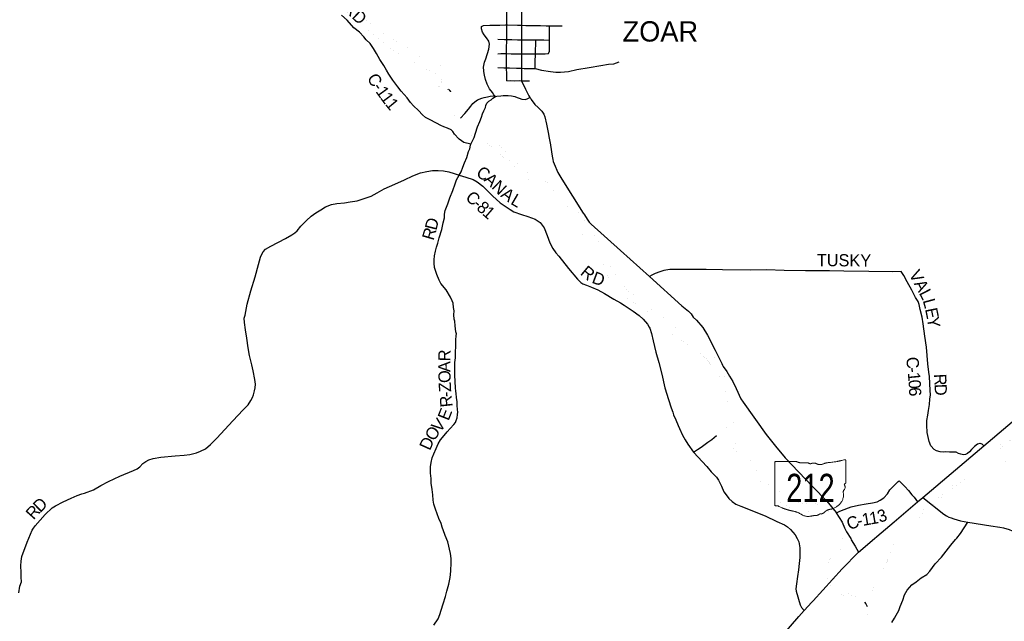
# Model space of a CAD drawing. Header units: feet. Extents: x 2045852 to 2423567, y 671180 to 1091522.
# Tile 88 of 101: x 2255387 to 2279611, y 939743 to 954545. Entities that reach past the tile are written whole.
import ezdxf
from ezdxf.enums import TextEntityAlignment as Align

# ---------------------------------------------------------------- set-up
doc = ezdxf.new("R2010")
doc.units = ezdxf.units.FT
doc.header["$MEASUREMENT"] = 0
doc.linetypes.add('stream', pattern=[1.4, 0.7, -0.1, 0.1, -0.1, 0.1, -0.1, 0.1, -0.1])
for name, color, linetype in [('GM_X_City_Street', 7, 'Continuous'), ('GM_X_Corporation_Text', 7, 'Continuous'), ('GM_X_County_Road', 3, 'Continuous'), ('GM_X_County_Road_Text', 3, 'Continuous'), ('GM_X_Major_River', 5, 'stream'), ('GM_X_Major_River (Construction)', 140, 'Continuous'), ('GM_X_State_Location', 7, 'Continuous'), ('GM_X_State_Route', 1, 'Continuous'), ('GM_X_State_Shield', 7, 'Continuous')]:
    doc.layers.add(name, color=color, linetype=linetype)
doc.styles.add('Style-font30', font='font30.shx')

# ---------------------------------------------------------------- blocks, each defined once
blk = doc.blocks.new('M1-H5_3')
at = {"layer": 'GM_X_State_Shield', "color": 7, "linetype": 'Continuous', "lineweight": 13}
blk.add_rational_spline([(889, 90), (889, 366), (889, 642), (889, 642), (889, 643), (893, 663), (868, 660), (668, 605), (457, 588), (381, 580), (315, 549), (240, 521), (173, 560), (112, 595), (47, 566), (7, 549), (-22, 577), (-110, 589), (-199, 583), (-269, 581), (-324, 616), (-324, 616), (-324, 616), (-579, 616), (-834, 616), (-834, 616), (-834, 616), (-854, 614), (-851, 598), (-851, 598), (-851, 598), (-851, 70), (-851, -459), (-851, -459), (-851, -459), (-853, -474), (-835, -477), (-817, -477), (-799, -475), (-764, -473), (-747, -497), (-576, -575), (-384, -610), (-281, -631), (-203, -689), (-95, -759), (39, -728), (85, -714), (134, -717), (195, -718), (237, -683), (257, -669), (280, -677), (334, -668), (367, -632), (435, -561), (548, -554), (886, -443), (829, -154), (821, -106), (863, -70), (888, -16), (859, 37), (840, 63), (876, 72), (892, 76), (889, 90), (889, 90), (889, 90), (889, 90), (889, 90)], [1, 1, 1, 1, 1, 0.602679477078, 1, 0.993510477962, 1, 0.97918266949, 1, 0.861753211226, 1, 0.844914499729, 1, 0.780919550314, 1, 0.992003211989, 1, 0.94119849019, 1, 1, 1, 1, 1, 1, 1, 0.707106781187, 1, 1, 1, 1, 1, 1, 1, 0.729277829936, 1, 0.993307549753, 1, 0.85024490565, 1, 0.989290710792, 1, 0.968903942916, 1, 0.884615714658, 1, 0.975313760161, 1, 0.917850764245, 1, 0.834383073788, 1, 0.938481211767, 1, 0.912928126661, 1, 0.784359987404, 1, 0.905853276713, 1, 0.928432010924, 1, 0.626651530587, 1, 0.776429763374, 1, 1, 1, 1, 1], degree=2, knots=[0, 0, 0, 0.028571, 0.028571, 0.057143, 0.057143, 0.085714, 0.085714, 0.114286, 0.114286, 0.142857, 0.142857, 0.171429, 0.171429, 0.2, 0.2, 0.228571, 0.228571, 0.257143, 0.257143, 0.285714, 0.285714, 0.314286, 0.314286, 0.342857, 0.342857, 0.371429, 0.371429, 0.4, 0.4, 0.428571, 0.428571, 0.457143, 0.457143, 0.485714, 0.485714, 0.514286, 0.514286, 0.542857, 0.542857, 0.571429, 0.571429, 0.6, 0.6, 0.628571, 0.628571, 0.657143, 0.657143, 0.685714, 0.685714, 0.714286, 0.714286, 0.742857, 0.742857, 0.771429, 0.771429, 0.8, 0.8, 0.828571, 0.828571, 0.857143, 0.857143, 0.885714, 0.885714, 0.914286, 0.914286, 0.942857, 0.942857, 0.971429, 0.971429, 1, 1, 1], dxfattribs=at)
at = {"layer": 'GM_X_State_Shield', "color": 7, "linetype": 'Continuous', "lineweight": 13, "style": 'Style-font30', "width": 0.767998}
blk.add_attdef('M1-H5_3_14436', text='', height=696, dxfattribs=at).set_placement((21, -384), align=Align.CENTER)

msp = doc.modelspace()

# ---------------------------------------------------------------- linework, layer by layer
at = {"layer": 'GM_X_City_Street', "flags": 128}
for points in [[(2267374, 954452), (2267374, 954453), (2267374, 954547), (2267375, 954754), (2267375, 954870), (2267376, 955080)], [(2267373, 953038), (2267368, 953195), (2267367, 953362), (2267366, 953495), (2267365, 953711), (2267365, 953824), (2267370, 954060), (2267373, 954193), (2267374, 954416), (2267374, 954452)], [(2266749, 954358), (2266748, 954379), (2266796, 954400), (2266954, 954409)], [(2266823, 953181), (2266822, 953185), (2266818, 953202), (2266801, 953378), (2266822, 953497), (2266856, 953580), (2266931, 953817), (2266945, 953944), (2266926, 954019), (2266873, 954095), (2266813, 954172), (2266776, 954242), (2266749, 954317), (2266749, 954357), (2266749, 954358)], [(2266954, 954409), (2267054, 954410), (2267202, 954412), (2267339, 954416), (2267374, 954416), (2267391, 954416), (2267630, 954413), (2267686, 954411)], [(2267686, 954411), (2267687, 954411), (2267732, 954409), (2267836, 954406), (2268049, 954403), (2268052, 954403)], [(2268052, 954403), (2268055, 954403), (2268197, 954405), (2268337, 954398), (2268421, 954398), (2268483, 954398), (2268655, 954398), (2268731, 954398)], [(2268422, 954055), (2268422, 954214), (2268421, 954398)], [(2267152, 954066), (2267311, 954061), (2267363, 954060)], [(2267363, 954060), (2267364, 954060), (2267370, 954060), (2267492, 954058), (2267632, 954052), (2267731, 954053), (2267804, 954053), (2267970, 954051), (2268082, 954049), (2268158, 954048), (2268284, 954046), (2268422, 954044)], [(2268072, 953342), (2268070, 953504), (2268077, 953708), (2268080, 953786), (2268083, 953955), (2268082, 954049)], [(2268395, 953717), (2268418, 953770), (2268418, 953924), (2268422, 954044), (2268422, 954054), (2268422, 954055)], [(2267152, 953704), (2267225, 953711), (2267303, 953713), (2267365, 953711), (2267479, 953707), (2267730, 953708), (2267799, 953708), (2268007, 953709), (2268077, 953708), (2268181, 953706), (2268313, 953706), (2268395, 953717)], [(2268036, 953344), (2268065, 953343), (2268072, 953342), (2268225, 953306), (2268446, 953269), (2268580, 953253), (2268696, 953251), (2268888, 953274), (2269095, 953317), (2269395, 953368), (2269688, 953414), (2269876, 953449), (2270002, 953463), (2270135, 953506)], [(2267152, 953368), (2267298, 953364), (2267367, 953362), (2267440, 953360), (2267612, 953351), (2267670, 953350), (2267672, 953350)], [(2267672, 953350), (2267729, 953349), (2267802, 953347), (2267969, 953344), (2268034, 953344), (2268036, 953344)], [(2267096, 952655), (2267054, 952698), (2267023, 952750), (2266943, 952845), (2266886, 952957), (2266850, 953070), (2266823, 953181)], [(2267373, 953038), (2267457, 953046), (2267559, 953043), (2267675, 953045), (2267728, 953044)], [(2267728, 953044), (2267729, 953044), (2267931, 953043)], [(2266882, 952488), (2266931, 952538), (2266987, 952575), (2267029, 952614), (2267096, 952655), (2267126, 952665), (2267222, 952674), (2267284, 952681), (2267406, 952680), (2267488, 952671), (2267567, 952652), (2267627, 952634), (2267679, 952615), (2267741, 952592), (2267821, 952585), (2267869, 952601), (2267939, 952634)], [(2266898, 952644), (2266964, 952662), (2267034, 952670), (2267096, 952655)]]:
    msp.add_lwpolyline(points, dxfattribs=at)
at = {"layer": 'GM_X_County_Road', "flags": 128}
for points in [[(2266203, 951604), (2266202, 951604), (2266193, 951611), (2266082, 951728), (2266045, 951793), (2266005, 951837), (2265914, 951876), (2265818, 951913), (2265745, 951938), (2265638, 951999), (2265473, 952092), (2265373, 952142), (2265296, 952202), (2265199, 952311), (2265079, 952424), (2265000, 952505), (2264919, 952622), (2264769, 952785), (2264690, 952895), (2264570, 953054), (2264466, 953205), (2264413, 953302), (2264343, 953422), (2264250, 953565), (2264164, 953710), (2264092, 953840), (2264009, 953961), (2263908, 954052), (2263851, 954122), (2263750, 954239), (2263604, 954346), (2263446, 954530), (2263300, 954659)], [(2266232, 952122), (2266341, 952233), (2266426, 952341), (2266485, 952417), (2266538, 952486), (2266582, 952525), (2266653, 952572), (2266759, 952615), (2266811, 952629), (2266898, 952644)], [(2266479, 951459), (2266483, 951479), (2266571, 951649), (2266604, 951753), (2266654, 951906), (2266711, 952041), (2266750, 952146), (2266777, 952226), (2266802, 952299), (2266847, 952387), (2266852, 952434), (2266882, 952488)], [(2266483, 951479), (2266312, 951524), (2266203, 951604)], [(2265783, 942061), (2265753, 942149), (2265700, 942275), (2265619, 942504), (2265572, 942626), (2265561, 942726), (2265551, 942858), (2265536, 942984), (2265514, 943141), (2265507, 943255), (2265492, 943385), (2265494, 943501), (2265494, 943541), (2265513, 943654), (2265535, 943768), (2265576, 943867), (2265631, 943992), (2265684, 944111), (2265737, 944209), (2265828, 944317), (2265901, 944404), (2265980, 944489), (2266067, 944588), (2266112, 944637), (2266126, 944687), (2266153, 944753), (2266162, 944828), (2266168, 944890), (2266161, 944952), (2266152, 945050), (2266149, 945146), (2266136, 945252), (2266125, 945346), (2266114, 945406), (2266111, 945490), (2266096, 945799), (2266095, 945915), (2266089, 946108), (2266105, 946224), (2266110, 946374), (2266114, 946501), (2266117, 946661), (2266125, 946775), (2266131, 946818), (2266116, 946865), (2266099, 947014), (2266092, 947128), (2266075, 947176), (2266070, 947282), (2266073, 947380), (2266062, 947466), (2266049, 947568), (2266030, 947626), (2265985, 947718), (2265877, 947901), (2265747, 948058), (2265705, 948138), (2265647, 948275), (2265593, 948447), (2265584, 948553), (2265581, 948633), (2265588, 948734), (2265617, 948846), (2265640, 948947), (2265673, 949043), (2265707, 949176), (2265769, 949379), (2265805, 949544), (2265834, 949670), (2265841, 949759), (2265854, 949849), (2265918, 950014), (2265969, 950161), (2266043, 950346), (2266101, 950505), (2266134, 950608), (2266199, 950719), (2266246, 950803), (2266291, 950918), (2266334, 951023), (2266384, 951156), (2266431, 951300), (2266460, 951371), (2266479, 951459)], [(2256983, 942899), (2257201, 942977), (2257380, 943081), (2257575, 943185), (2257847, 943315), (2258184, 943451), (2258279, 943496), (2258343, 943545), (2258414, 943624), (2258486, 943674), (2258563, 943719), (2258671, 943751), (2258859, 943783), (2259214, 943813), (2259432, 943835), (2259576, 943845), (2259740, 943891), (2259839, 943930), (2259961, 943987), (2260084, 944095), (2260240, 944251), (2260630, 944672), (2260881, 944950), (2261004, 945071), (2261074, 945172), (2261118, 945251), (2261141, 945319), (2261164, 945412), (2261177, 945488), (2261186, 945578), (2261171, 945690), (2261127, 945904), (2261095, 946056), (2261040, 946286), (2261010, 946474), (2260974, 946707), (2260942, 946913), (2260920, 947099), (2260912, 947203), (2260930, 947275), (2260987, 947545), (2261073, 947878), (2261178, 948216), (2261258, 948524), (2261312, 948701), (2261348, 948777), (2261375, 948830), (2261438, 948900), (2261562, 948972), (2261924, 949158), (2262083, 949254), (2262154, 949299), (2262210, 949354), (2262303, 949465), (2262443, 949607), (2262556, 949715), (2262671, 949792), (2262793, 949865), (2262912, 949943), (2263057, 950001), (2263189, 950020), (2263375, 950040), (2263521, 950064), (2263693, 950092), (2263786, 950119), (2264031, 950206), (2264179, 950286), (2264356, 950380), (2264615, 950501), (2264850, 950606), (2265063, 950706), (2265248, 950778), (2265404, 950814), (2265541, 950838), (2265683, 950831), (2265812, 950827), (2265944, 950798), (2266072, 950759), (2266199, 950719)], [(2266199, 950719), (2266364, 950670), (2266540, 950614), (2266645, 950557), (2266782, 950449), (2267017, 950215), (2267205, 950042), (2267457, 949877), (2267545, 949820), (2267736, 949754), (2267887, 949699), (2268067, 949637), (2268194, 949558), (2268292, 949421), (2268360, 949233), (2268426, 949058), (2268503, 948914), (2268577, 948805), (2268647, 948729), (2268885, 948425), (2269108, 948163), (2269189, 948080), (2269239, 948043), (2269335, 948012), (2269456, 947967), (2269607, 947900), (2269778, 947808), (2270007, 947670), (2270168, 947577), (2270261, 947523), (2270481, 947377), (2270630, 947264), (2270725, 947175), (2270830, 947050), (2270875, 946980), (2270889, 946957), (2270927, 946823), (2270973, 946641), (2271040, 946363), (2271113, 946113), (2271184, 945823), (2271261, 945491), (2271347, 945198), (2271415, 944994), (2271452, 944888), (2271475, 944822), (2271526, 944703), (2271587, 944563), (2271622, 944489), (2271694, 944326), (2271761, 944206), (2271821, 944101), (2271965, 943906), (2272289, 943553), (2272402, 943420), (2272530, 943287), (2272576, 943217), (2272650, 943066), (2272713, 942932), (2272766, 942856), (2272835, 942765), (2272916, 942688), (2273005, 942627), (2273131, 942578), (2273358, 942486), (2273537, 942410), (2273728, 942336), (2274014, 942203), (2274203, 942113), (2274280, 942066), (2274351, 942004), (2274411, 941938), (2274465, 941867), (2274516, 941781), (2274553, 941698), (2274581, 941552), (2274583, 941355), (2274578, 941310)], [(2279105, 944059), (2279063, 944105), (2279018, 944117), (2279011, 944119), (2278951, 944100), (2278874, 944041), (2278803, 943968), (2278753, 943917), (2278702, 943873), (2278660, 943846), (2278608, 943839), (2278542, 943857), (2278483, 943876), (2278423, 943902), (2278365, 943907), (2278259, 943908), (2278163, 943909), (2278103, 943908), (2278033, 943913), (2277939, 943940), (2277884, 943974), (2277807, 944057), (2277762, 944165), (2277727, 944315), (2277714, 944389), (2277704, 944565), (2277707, 944685), (2277731, 944816), (2277748, 944930), (2277774, 945079), (2277781, 945207), (2277794, 945316), (2277787, 945426), (2277779, 945594), (2277771, 945770), (2277758, 945876), (2277732, 946077), (2277693, 946489), (2277658, 946757), (2277613, 947063), (2277587, 947225), (2277543, 947417), (2277514, 947541), (2277491, 947611), (2277430, 947713), (2277334, 947894), (2277222, 948097), (2277140, 948249), (2277077, 948348), (2276851, 948338), (2276274, 948351), (2275660, 948356), (2275314, 948363), (2274994, 948367), (2274716, 948370), (2274197, 948378), (2273759, 948389), (2273359, 948385), (2272679, 948389), (2272272, 948395), (2272050, 948396), (2271756, 948401), (2271528, 948403), (2271438, 948398), (2271380, 948399), (2271330, 948388), (2271232, 948373), (2271133, 948340), (2271017, 948301), (2270943, 948260), (2270881, 948225)], [(2271965, 943906), (2272066, 943967), (2272150, 944028), (2272251, 944105), (2272314, 944150), (2272416, 944217), (2272527, 944315)], [(2275478, 942414), (2275607, 942471), (2275845, 942558), (2276020, 942604), (2276210, 942634), (2276370, 942660), (2276480, 942683), (2276557, 942720), (2276651, 942783), (2276734, 942881), (2276795, 942977), (2276850, 943032), (2276915, 943097), (2276969, 943152), (2277002, 943184), (2277026, 943203), (2277101, 943129), (2277166, 943058), (2277251, 942960), (2277336, 942853), (2277391, 942800), (2277474, 942679)], [(2255696, 941982), (2255710, 942013), (2255765, 942094), (2256015, 942372), (2256187, 942533), (2256268, 942586), (2256457, 942679), (2256652, 942769), (2256800, 942835), (2256915, 942878), (2256983, 942899)], [(2278411, 941753), (2278414, 941757), (2278440, 941789), (2278535, 941906), (2278715, 942184)], [(2255363, 940447), (2255391, 940612), (2255428, 940717), (2255425, 940831), (2255419, 940947), (2255414, 941107), (2255424, 941222), (2255439, 941336), (2255570, 941690), (2255696, 941982)], [(2265579, 939651), (2265680, 939805), (2265723, 939909), (2265758, 940014), (2265804, 940173), (2265864, 940354), (2265897, 940485), (2265943, 940656), (2265979, 940820), (2265998, 940975), (2266001, 941191), (2266002, 941292), (2265989, 941412), (2265918, 941700), (2265856, 941851), (2265847, 941878), (2265784, 942060), (2265783, 942061)], [(2276843, 939714), (2276908, 939817), (2276953, 939895), (2277012, 940006), (2277047, 940110), (2277115, 940266), (2277156, 940391), (2277221, 940512), (2277337, 940639), (2277444, 940711), (2277568, 940810), (2277703, 940898), (2277776, 940981), (2277908, 941159), (2278066, 941325), (2278298, 941614), (2278411, 941753)], [(2274578, 941310), (2274561, 941166), (2274551, 941012), (2274524, 940843), (2274498, 940669), (2274482, 940544), (2274489, 940487), (2274589, 940151), (2274603, 940117), (2274621, 940087), (2274686, 940006)]]:
    msp.add_lwpolyline(points, dxfattribs=at)
at = {"layer": 'GM_X_Major_River'}
for p, q in [((2265957, 952819), (2265918, 952834)), ((2265995, 952772), (2265957, 952819))]:
    msp.add_line(p, q, dxfattribs=at)
at = {"layer": 'GM_X_Major_River', "ltscale": 0.333, "const_width": 0.18, "flags": 128}
for points in [[(2260380, 957866), (2260471, 957774), (2260524, 957719), (2260601, 957669), (2260671, 957624), (2260744, 957569), (2260793, 957504), (2260864, 957449), (2260927, 957410), (2260979, 957373), (2261050, 957321), (2261100, 957288), (2261167, 957227), (2261230, 957170), (2261281, 957131), (2261344, 957080), (2261411, 957025), (2261486, 956964), (2261552, 956918), (2261607, 956880), (2261657, 956847), (2261728, 956799), (2261809, 956748), (2261869, 956711), (2261936, 956670), (2262003, 956624), (2262068, 956575), (2262138, 956522), (2262207, 956479), (2262278, 956434), (2262346, 956390), (2262413, 956331), (2262482, 956268), (2262540, 956197), (2262595, 956130), (2262654, 956061), (2262697, 955998), (2262742, 955924), (2262785, 955847), (2262808, 955796), (2262831, 955732), (2262853, 955658), (2262882, 955593), (2262909, 955521), (2262930, 955458), (2262945, 955384), (2262961, 955314), (2262972, 955262), (2262999, 955199), (2263052, 955138), (2263119, 955073), (2263160, 955008), (2263217, 954947), (2263266, 954875), (2263331, 954803), (2263382, 954767), (2263452, 954721), (2263505, 954672), (2263569, 954593), (2263625, 954544), (2263694, 954493), (2263759, 954456), (2263811, 954419), (2263882, 954358), (2263945, 954299), (2264012, 954247), (2264071, 954190), (2264132, 954143), (2264199, 954088), (2264268, 954025), (2264332, 953982), (2264395, 953921), (2264462, 953877), (2264522, 953836), (2264591, 953783), (2264658, 953742), (2264721, 953697), (2264773, 953668), (2264848, 953625), (2264904, 953594), (2264957, 953561), (2265029, 953521), (2265098, 953480), (2265152, 953449), (2265217, 953406), (2265273, 953377), (2265340, 953340), (2265390, 953327), (2265466, 953300), (2265533, 953270), (2265609, 953225), (2265670, 953194), (2265674, 953188)], [(2265799, 953360), (2265779, 953372), (2265718, 953431), (2265645, 953470), (2265585, 953489), (2265521, 953507), (2265468, 953524), (2265416, 953540), (2265350, 953558), (2265279, 953607), (2265206, 953660), (2265145, 953717), (2265083, 953774), (2265004, 953820), (2264951, 953847), (2264899, 953878), (2264834, 953913), (2264768, 953946), (2264716, 953975), (2264647, 954018), (2264594, 954051), (2264536, 954088), (2264469, 954133), (2264417, 954170), (2264366, 954201), (2264296, 954244), (2264227, 954294), (2264176, 954332), (2264113, 954380), (2264063, 954418), (2264008, 954455), (2263952, 954500), (2263883, 954556), (2263814, 954595), (2263745, 954646), (2263695, 954685), (2263628, 954736), (2263577, 954783), (2263510, 954848), (2263437, 954905), (2263382, 954976), (2263335, 955037), (2263284, 955098), (2263233, 955165), (2263192, 955230), (2263161, 955294), (2263123, 955363), (2263098, 955435), (2263085, 955504), (2263070, 955578), (2263050, 955648), (2263015, 955709), (2262986, 955779), (2262963, 955834), (2262944, 955894), (2262913, 955960), (2262894, 956015), (2262861, 956081), (2262818, 956142), (2262779, 956195), (2262738, 956263), (2262705, 956322), (2262654, 956387), (2262599, 956452), (2262520, 956515), (2262453, 956568), (2262388, 956626), (2262317, 956679), (2262265, 956708), (2262214, 956743), (2262160, 956780), (2262095, 956815), (2262028, 956866), (2261978, 956915)], [(2266564, 951790), (2266493, 951808), (2266419, 951847), (2266350, 951884), (2266282, 951932), (2266217, 951969), (2266150, 952024), (2266113, 952094), (2266092, 952157), (2266079, 952221), (2266074, 952285), (2266070, 952355), (2266071, 952407), (2266072, 952465), (2266075, 952539), (2266068, 952609), (2266062, 952679), (2266065, 952751), (2266066, 952801), (2266055, 952871), (2266044, 952923), (2266029, 952984), (2266014, 953036), (2265991, 953106), (2265954, 953177), (2265913, 953236), (2265856, 953309), (2265799, 953360)], [(2265674, 953188), (2265737, 953153), (2265764, 953090), (2265765, 953026), (2265732, 952959), (2265697, 952890), (2265698, 952834), (2265723, 952773), (2265782, 952738), (2265852, 952709), (2265901, 952642), (2265926, 952590), (2265949, 952523), (2265967, 952463), (2265984, 952395), (2265985, 952319), (2265984, 952265), (2265984, 952185), (2265981, 952123), (2265988, 952057), (2265997, 952005), (2266038, 951938), (2266099, 951889), (2266155, 951854), (2266224, 951817), (2266288, 951797), (2266342, 951776), (2266395, 951754), (2266461, 951726), (2266513, 951703), (2266585, 951684), (2266648, 951667), (2266712, 951634), (2266769, 951599), (2266821, 951558), (2266874, 951515), (2266925, 951474), (2266989, 951423), (2267054, 951360), (2267121, 951315), (2267172, 951270), (2267239, 951207), (2267308, 951155), (2267376, 951116), (2267447, 951075), (2267496, 951014), (2267547, 950953), (2267598, 950886), (2267659, 950817), (2267722, 950750), (2267785, 950691), (2267852, 950632), (2267931, 950584), (2268004, 950517), (2268074, 950492), (2268142, 950470), (2268213, 950445), (2268263, 950430), (2268335, 950403), (2268405, 950380), (2268464, 950363), (2268532, 950334), (2268597, 950288), (2268666, 950229), (2268711, 950176), (2268758, 950108), (2268815, 950040), (2268846, 949988), (2268907, 949917), (2268952, 949844), (2268969, 949792), (2269000, 949729), (2269029, 949655), (2269058, 949596), (2269094, 949498), (2269127, 949435), (2269166, 949358), (2269222, 949285), (2269275, 949217), (2269340, 949157), (2269403, 949096), (2269452, 949035), (2269495, 948967), (2269544, 948900), (2269593, 948837), (2269650, 948752), (2269693, 948689), (2269713, 948621), (2269742, 948548), (2269761, 948486), (2269784, 948414), (2269809, 948343), (2269831, 948277), (2269880, 948212), (2269931, 948145), (2269990, 948076), (2270051, 948005), (2270096, 947942), (2270163, 947869)], [(2265918, 952834), (2265857, 952809), (2265902, 952748), (2265974, 952703), (2265995, 952772)], [(2272012, 946632), (2271980, 946645), (2271903, 946698), (2271836, 946745), (2271770, 946784), (2271695, 946844), (2271638, 946883), (2271577, 946936), (2271515, 946979), (2271446, 947024), (2271381, 947089), (2271316, 947140), (2271261, 947191), (2271191, 947245), (2271126, 947288), (2271057, 947335), (2271007, 947368), (2270936, 947419), (2270879, 947464), (2270815, 947509), (2270744, 947559), (2270681, 947602), (2270616, 947661), (2270555, 947718), (2270488, 947779), (2270422, 947818), (2270353, 947876), (2270310, 947934), (2270257, 948001), (2270190, 948066), (2270133, 948129), (2270088, 948196), (2270047, 948259), (2270003, 948334), (2269958, 948404), (2269925, 948475), (2269898, 948532), (2269869, 948596), (2269846, 948664), (2269826, 948729), (2269824, 948781), (2269810, 948853), (2269791, 948915), (2269738, 948978), (2269677, 949043), (2269614, 949098), (2269571, 949161), (2269528, 949228), (2269477, 949293), (2269448, 949345), (2269395, 949416), (2269358, 949477), (2269311, 949542), (2269276, 949594), (2269235, 949651), (2269184, 949724), (2269149, 949793), (2269102, 949859), (2269050, 949936), (2269007, 950007), (2268970, 950076), (2268927, 950138), (2268886, 950209), (2268845, 950276), (2268793, 950341), (2268727, 950398), (2268660, 950431), (2268596, 950454), (2268529, 950487), (2268479, 950508), (2268425, 950535), (2268357, 950549), (2268286, 950568), (2268218, 950587), (2268150, 950614), (2268077, 950636), (2268007, 950671), (2267950, 950714), (2267879, 950771), (2267813, 950830), (2267762, 950873), (2267703, 950924), (2267644, 950997), (2267579, 951060), (2267516, 951128), (2267467, 951182), (2267416, 951233), (2267351, 951298), (2267288, 951364), (2267227, 951411), (2267180, 951463), (2267130, 951500), (2267059, 951562), (2266996, 951599), (2266933, 951648), (2266879, 951677), (2266809, 951696), (2266758, 951721), (2266692, 951736), (2266630, 951765), (2266564, 951790)], [(2270163, 947869), (2270224, 947808), (2270287, 947737), (2270350, 947676), (2270419, 947638), (2270469, 947614), (2270530, 947572), (2270593, 947533), (2270645, 947500), (2270702, 947461), (2270766, 947422), (2270833, 947357), (2270906, 947298), (2270959, 947245), (2271018, 947176), (2271079, 947099), (2271146, 947039), (2271198, 946971), (2271270, 946933), (2271347, 946882), (2271418, 946829), (2271470, 946792), (2271539, 946742), (2271600, 946699), (2271666, 946654), (2271741, 946609), (2271806, 946564), (2271864, 946511), (2271923, 946474), (2271996, 946432), (2272054, 946401), (2272111, 946340), (2272184, 946273), (2272255, 946226), (2272316, 946153), (2272382, 946054), (2272431, 945987), (2272474, 945928)], [(2272881, 945495), (2272858, 945557), (2272829, 945620), (2272800, 945672), (2272759, 945735), (2272716, 945806), (2272684, 945870), (2272637, 945949), (2272600, 946018), (2272565, 946088), (2272522, 946159), (2272487, 946218), (2272450, 946280), (2272402, 946351), (2272353, 946416), (2272278, 946469), (2272210, 946514), (2272149, 946560), (2272081, 946595), (2272012, 946632)], [(2272474, 945928), (2272519, 945859), (2272570, 945792), (2272611, 945738), (2272638, 945669), (2272673, 945594), (2272697, 945530), (2272770, 945321), (2272787, 945257), (2272796, 945206), (2272815, 945138), (2272852, 945003), (2272861, 944947), (2272858, 944897), (2272851, 944846), (2272839, 944794), (2272819, 944726), (2272804, 944660), (2272782, 944555), (2272768, 944431), (2272759, 944369), (2272772, 944309), (2272791, 944247), (2272802, 944195), (2272824, 944126), (2272858, 944074), (2272915, 944021), (2272984, 943950), (2273041, 943895), (2273114, 943845), (2273167, 943812), (2273207, 943758), (2273236, 943701), (2273258, 943631), (2273281, 943568), (2273324, 943500), (2273361, 943437), (2273410, 943378), (2273461, 943319), (2273518, 943254), (2273586, 943211), (2273650, 943142), (2273685, 943077), (2273742, 943014), (2273807, 942961), (2273867, 942906), (2273936, 942847), (2273983, 942780), (2274023, 942717), (2274079, 942666), (2274130, 942643), (2274202, 942608), (2274254, 942589), (2274325, 942552), (2274389, 942527), (2274463, 942505), (2274550, 942476), (2274624, 942459), (2274678, 942456), (2274746, 942458), (2274814, 942451), (2274888, 942438), (2274956, 942421), (2275028, 942415), (2275092, 942400), (2275156, 942387), (2275219, 942350), (2275264, 942287), (2275295, 942220), (2275318, 942154), (2275345, 942088), (2275364, 942021), (2275388, 941955), (2275403, 941895), (2275428, 941828), (2275453, 941762), (2275472, 941696), (2275471, 941646), (2275456, 941578), (2275445, 941528), (2275416, 941463), (2275382, 941397), (2275353, 941334), (2275314, 941255), (2275286, 941183), (2275259, 941116), (2275236, 941046), (2275231, 940980), (2275242, 940912), (2275250, 940846), (2275267, 940782), (2275284, 940722), (2275317, 940655), (2275374, 940588), (2275435, 940527), (2275494, 940472), (2275563, 940427), (2275629, 940385), (2275699, 940358), (2275760, 940317), (2275766, 940319)], [(2276173, 940212), (2276145, 940236), (2276088, 940289), (2276019, 940334), (2275957, 940360), (2275905, 940374), (2275845, 940388), (2275782, 940417), (2275714, 940452), (2275647, 940489), (2275584, 940542), (2275521, 940605), (2275478, 940668), (2275441, 940727), (2275394, 940799), (2275373, 940864), (2275366, 940932), (2275367, 941000), (2275387, 941071), (2275434, 941143), (2275457, 941194), (2275492, 941259), (2275517, 941323), (2275539, 941392), (2275558, 941442), (2275587, 941510), (2275602, 941573), (2275615, 941637), (2275624, 941703), (2275630, 941771), (2275633, 941839), (2275614, 941903), (2275589, 941973), (2275560, 942044), (2275531, 942106), (2275493, 942173), (2275456, 942242), (2275403, 942312), (2275360, 942375), (2275301, 942444), (2275252, 942507), (2275205, 942570), (2275138, 942603), (2275066, 942618), (2274996, 942630), (2274922, 942637), (2274864, 942638), (2274790, 942637), (2274714, 942645), (2274655, 942650), (2274601, 942653), (2274541, 942660), (2274490, 942675), (2274410, 942722), (2274359, 942747), (2274297, 942784), (2274232, 942835), (2274163, 942873), (2274095, 942926), (2274026, 942977), (2273951, 943040), (2273888, 943074), (2273824, 943113), (2273773, 943148), (2273714, 943217), (2273667, 943289), (2273616, 943348), (2273551, 943406), (2273506, 943462), (2273479, 943513), (2273442, 943579), (2273395, 943648), (2273362, 943719), (2273329, 943783), (2273286, 943852), (2273231, 943905), (2273180, 943948), (2273127, 943999), (2273060, 944054), (2272995, 944119), (2272942, 944186), (2272893, 944257), (2272874, 944327), (2272861, 944396), (2272871, 944465), (2272900, 944527), (2272923, 944600), (2272962, 944660), (2272995, 944719), (2273027, 944788), (2273052, 944838), (2273075, 944905), (2273074, 944969), (2273065, 945038), (2273044, 945104), (2273024, 945176), (2273005, 945239), (2272964, 945307), (2272933, 945378), (2272906, 945444), (2272881, 945495)], [(2280498, 944259), (2280562, 944268), (2280630, 944275), (2280697, 944304), (2280756, 944359), (2280785, 944420), (2280790, 944470), (2280759, 944538), (2280696, 944580), (2280634, 944619), (2280571, 944656), (2280509, 944691), (2280440, 944714), (2280372, 944731), (2280306, 944742), (2280234, 944732), (2280165, 944727), (2280097, 944684), (2280033, 944618), (2279990, 944552), (2279943, 944487), (2279914, 944426), (2279886, 944356), (2279875, 944296), (2279828, 944235), (2279765, 944195), (2279701, 944174), (2279636, 944157), (2279572, 944134), (2279508, 944067), (2279475, 943996), (2279468, 943926), (2279498, 943856), (2279547, 943795), (2279584, 943732), (2279589, 943666), (2279554, 943603), (2279491, 943570), (2279423, 943557), (2279357, 943556), (2279293, 943565), (2279223, 943577), (2279157, 943608), (2279093, 943617), (2279023, 943600), (2278960, 943571), (2278893, 943513), (2278830, 943462), (2278763, 943411), (2278690, 943352), (2278629, 943290), (2278568, 943239), (2278505, 943200), (2278440, 943157), (2278379, 943128), (2278310, 943071), (2278243, 943001), (2278186, 942950), (2278116, 942885), (2278055, 942838), (2277986, 942785), (2277923, 942741), (2277869, 942698), (2277800, 942651), (2277733, 942600), (2277663, 942533), (2277604, 942476), (2277535, 942410), (2277496, 942358), (2277455, 942305), (2277393, 942244), (2277330, 942188), (2277265, 942135), (2277202, 942064), (2277167, 942003), (2277132, 941949), (2277076, 941886), (2277029, 941835), (2276970, 941768), (2276927, 941703), (2276884, 941640), (2276844, 941573), (2276825, 941523), (2276788, 941454), (2276755, 941392), (2276720, 941327), (2276693, 941264), (2276648, 941143), (2276625, 941079), (2276600, 941015), (2276573, 940950), (2276542, 940883), (2276514, 940819), (2276493, 940748), (2276464, 940678), (2276428, 940609), (2276385, 940542), (2276348, 940470), (2276314, 940403), (2276279, 940340), (2276173, 940212)], [(2276371, 940420), (2276377, 940450), (2276415, 940519), (2276462, 940588), (2276489, 940640), (2276510, 940703), (2276533, 940769), (2276563, 940840), (2276598, 940908), (2276627, 940983), (2276657, 941060), (2276688, 941126), (2276721, 941199), (2276741, 941259), (2276762, 941324), (2276791, 941390), (2276820, 941445), (2276865, 941510), (2276892, 941560), (2276940, 941627), (2276987, 941694), (2277032, 941759), (2277101, 941826), (2277151, 941891), (2277210, 941948), (2277267, 942013), (2277326, 942078), (2277386, 942149), (2277443, 942214), (2277482, 942265), (2277537, 942330), (2277595, 942393), (2277666, 942459), (2277727, 942520), (2277798, 942569), (2277867, 942622), (2277932, 942676), (2277996, 942739), (2278056, 942784), (2278126, 942837), (2278189, 942896), (2278256, 942956), (2278319, 943013), (2278390, 943060), (2278453, 943099), (2278506, 943132), (2278577, 943180), (2278644, 943227), (2278696, 943258), (2278746, 943331), (2278813, 943394), (2278872, 943451), (2278923, 943482), (2278993, 943511), (2279060, 943532), (2279132, 943534), (2279200, 943511), (2279267, 943488), (2279335, 943481), (2279410, 943495), (2279478, 943502), (2279549, 943525), (2279612, 943576), (2279645, 943643), (2279652, 943707), (2279623, 943771), (2279566, 943838), (2279521, 943899), (2279505, 943971), (2279540, 944039), (2279611, 944091), (2279677, 944112), (2279740, 944133), (2279812, 944154), (2279873, 944203), (2279917, 944270), (2279956, 944337), (2279985, 944404), (2280007, 944476), (2280058, 944543), (2280111, 944606), (2280178, 944639), (2280240, 944654), (2280308, 944659), (2280375, 944655), (2280442, 944628), (2280516, 944607), (2280592, 944583), (2280661, 944554), (2280714, 944501), (2280725, 944435), (2280692, 944374), (2280625, 944333), (2280553, 944306), (2280485, 944311), (2280421, 944327), (2280350, 944320), (2280284, 944309), (2280210, 944288), (2280149, 944242), (2280117, 944172)], [(2276237, 940109), (2276252, 940178), (2276286, 940240), (2276308, 940291), (2276342, 940353), (2276371, 940420)], [(2275766, 940319), (2275834, 940296), (2275899, 940267), (2275949, 940242), (2276016, 940199), (2276075, 940132), (2276108, 940069), (2276111, 940005), (2276104, 939937), (2276085, 939870), (2276047, 939798), (2275988, 939729), (2275927, 939669), (2275872, 939616), (2275808, 939559), (2275746, 939516), (2275681, 939463), (2275614, 939420), (2275551, 939382), (2275500, 939349), (2275448, 939320), (2275381, 939283), (2275310, 939254), (2275243, 939217), (2275177, 939189), (2275124, 939154)], [(2276237, 940109), (2276221, 940140), (2276202, 940172), (2276173, 940212)], [(2275196, 938942), (2275251, 938995), (2275311, 939062), (2275378, 939127), (2275451, 939180), (2275522, 939228), (2275573, 939267), (2275644, 939304), (2275717, 939361), (2275782, 939401), (2275839, 939448), (2275908, 939493), (2275977, 939552), (2276036, 939609), (2276105, 939685), (2276144, 939739), (2276187, 939794), (2276222, 939849), (2276244, 939911), (2276251, 939964), (2276242, 940041), (2276237, 940109)]]:
    msp.add_lwpolyline(points, dxfattribs=at)
at = {"layer": 'GM_X_Major_River (Construction)', "flags": 128}
msp.add_lwpolyline([(2276173, 940212), (2276202, 940172), (2276221, 940140), (2276237, 940109)], dxfattribs=at)
at = {"layer": 'GM_X_State_Route', "flags": 128}
for points in [[(2267615, 955198), (2267615, 955198), (2267734, 955094), (2267733, 954749), (2267732, 954409), (2267731, 954202)], [(2267731, 954202), (2267731, 954053), (2267730, 953708), (2267729, 953349), (2267729, 953044), (2267729, 953039), (2267835, 952838), (2267915, 952672), (2267939, 952634), (2267942, 952629)], [(2267942, 952629), (2267974, 952578), (2268062, 952460), (2268146, 952385), (2268234, 952293), (2268278, 952220), (2268310, 952153), (2268346, 951972), (2268397, 951729), (2268409, 951674), (2268443, 951463)], [(2268443, 951463), (2268444, 951462), (2268489, 951187), (2268503, 951108), (2268515, 951058), (2268534, 950999), (2268627, 950783), (2268724, 950618), (2269253, 949783)], [(2269253, 949783), (2269253, 949783), (2269264, 949765), (2269365, 949610), (2269396, 949567), (2269448, 949512), (2270171, 948863), (2270881, 948225), (2271678, 947509), (2271844, 947370), (2271908, 947309), (2271960, 947229), (2272036, 947149), (2272191, 946972), (2272305, 946787), (2272499, 946416), (2272661, 946087), (2272674, 946049), (2272693, 946015), (2272783, 945888), (2272854, 945776), (2272928, 945642), (2273011, 945468), (2273126, 945221), (2273185, 945131), (2273755, 944343), (2273978, 944056), (2274222, 943763), (2274544, 943418), (2274900, 943050), (2275242, 942696), (2275472, 942424), (2275478, 942414), (2275623, 942179), (2275681, 942044), (2275730, 941946), (2275831, 941778), (2275847, 941751), (2275940, 941595), (2276026, 941442)], [(2277607, 942791), (2279105, 944059), (2280985, 945651), (2281027, 945682), (2281106, 945741), (2281269, 945844), (2281511, 945979), (2281785, 946116), (2282129, 946280), (2282597, 946491), (2283144, 946746), (2283504, 946910), (2283622, 946965), (2283631, 946969)], [(2276026, 941442), (2276418, 941781), (2276477, 941831), (2276904, 942194), (2277474, 942679), (2277607, 942791)], [(2277607, 942791), (2278127, 942380), (2278191, 942340), (2278250, 942302), (2278302, 942286), (2278367, 942261), (2278532, 942218), (2278715, 942184), (2279281, 942093), (2279499, 942057), (2279587, 942041), (2279732, 942006), (2279803, 941972), (2279874, 941934), (2279927, 941904), (2279996, 941854), (2280047, 941813), (2280073, 941786), (2280126, 941732), (2280190, 941642), (2280301, 941479), (2280415, 941270), (2280499, 941050), (2280636, 940375)], [(2274876, 940212), (2274907, 940245), (2274910, 940249), (2275625, 941033), (2276026, 941442)], [(2268794, 932197), (2268845, 932242), (2269371, 932702), (2269709, 933005), (2269898, 933183), (2269989, 933269), (2270465, 933710), (2270873, 934080), (2271067, 934265), (2271252, 934487), (2271501, 934817), (2271784, 935297), (2272394, 936455), (2272860, 937386), (2273188, 938039), (2273248, 938145), (2273471, 938535), (2273835, 939029), (2274553, 939862), (2274686, 940006), (2274876, 940212)]]:
    msp.add_lwpolyline(points, dxfattribs=at)

# ---------------------------------------------------------------- block references
at = {"layer": 'GM_X_State_Shield', "color": 7, "linetype": 'Continuous', "lineweight": 13}
ref = msp.add_blockref('M1-H5_3', (2274820, 943060), dxfattribs=at)
ref.add_attrib('M1-H5_3_27656', '212', dxfattribs={"linetype": 'Continuous', "height": 696.1, "style": 'Style-font30', "width": 0.767998}).set_placement((2274841, 942676), align=Align.CENTER)

# ---------------------------------------------------------------- texts
at = {"layer": 'GM_X_Corporation_Text', "style": 'Style-font30'}
msp.add_text('ZOAR', height=500, rotation=0, dxfattribs=at).set_placement((2270220, 954007))
at = {"layer": 'GM_X_County_Road_Text', "style": 'Style-font30'}
for s, rotation, p in [('RD', 317.0702, (2263329, 954795)), ('C', 301.1606, (2263921, 953110)), ('-', 304.9092, (2264060, 952881)), ('1', 305.6819, (2264133, 952777)), ('1', 306.6646, (2264244, 952622)), ('1', 309.639, (2264365, 952460)), ('C', 326.5005, (2266594, 950717)), ('A', 317.3446, (2266789, 950589)), ('N', 316.0897, (2266982, 950411)), ('A', 322.8684, (2267202, 950203)), ('C', 317.0731, (2266334, 950143)), ('L', 329.7124, (2267445, 950022)), ('-', 317.2198, (2266515, 949975)), ('8', 317.633, (2266607, 949890)), ('1', 318.9959, (2266750, 949760)), ('D', 75.8973, (2265638, 949347)), ('R', 73.7463, (2265566, 949099)), ('TUSKY', 359.5901, (2274997, 948481)), ('R', 320.2289, (2269159, 948290)), ('V', 298.3247, (2277256, 948284)), ('D', 339.6797, (2269443, 948078)), ('A', 298.3101, (2277381, 948052)), ('L', 297.1841, (2277505, 947821)), ('L', 285.136, (2277602, 947637)), ('E', 281.4587, (2277659, 947425)), ('Y', 279.4186, (2277703, 947208)), ('R', 88.0677, (2265981, 946135)), ('C', 275.4217, (2277195, 946235)), ('A', 90.7031, (2265984, 945875)), ('-', 277.1488, (2277219, 945980)), ('O', 92.1424, (2265994, 945613)), ('1', 275.5459, (2277234, 945860)), ('R', 273.0066, (2277881, 945825)), ('Z', 92.7695, (2266004, 945390)), ('0', 273.3585, (2277252, 945679)), ('6', 272.8112, (2277263, 945495)), ('D', 271.8946, (2277894, 945580)), ('R', 96.1893, (2266041, 945027)), ('-', 94.6262, (2266014, 945270)), ('E', 68.4487, (2265937, 944662)), ('O', 56.3776, (2265580, 944158)), ('V', 51.2122, (2265722, 944372)), ('D', 65.7586, (2265478, 943928)), ('R', 48.1311, (2255729, 942224)), ('D', 44.32, (2255890, 942404)), ('C', 19.3039, (2275793, 941985)), ('1', 9.6257, (2276133, 942091)), ('1', 9.9959, (2276317, 942123)), ('3', 17.9446, (2276543, 942166)), ('-', 13.3111, (2276018, 942064))]:
    msp.add_text(s, height=300, rotation=rotation, dxfattribs=at).set_placement(p)
at = {"layer": 'GM_X_State_Location', "style": 'Style-font30'}
for s in ['s', 'r']:
    msp.add_text(s, height=0.0000833, dxfattribs=at).set_placement((2274820, 943060), align=Align.MIDDLE_CENTER)
msp.add_text('212', height=0.0000833, rotation=0, dxfattribs=at).set_placement((2274467, 942987))

doc.saveas('drawing.dxf')
